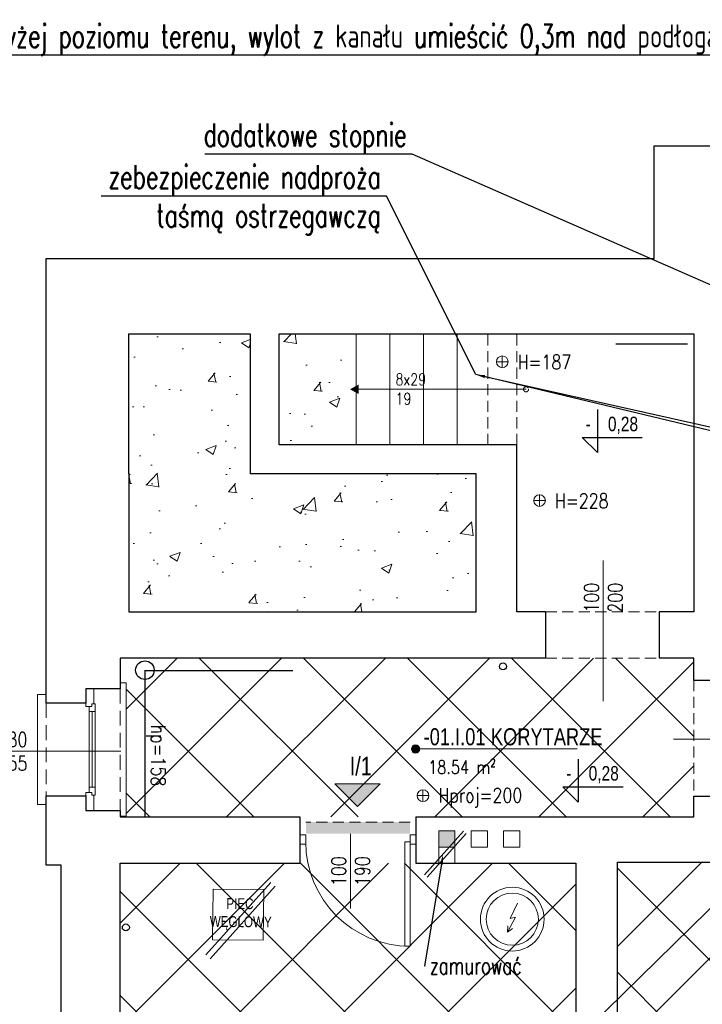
# Model space of a CAD drawing. Header units: millimetres. Extents: x 284606 to 628701, y -213781 to -93475.
# Tile 50 of 102: x 297550 to 298139, y -101785 to -100935. Entities that reach past the tile are written whole.
import ezdxf
from ezdxf import colors
from ezdxf.entities.mleader import LeaderData, LeaderLine
from ezdxf.enums import TextEntityAlignment as Align
from ezdxf.lldxf.tags import DXFTag
from ezdxf.math import Vec2, Vec3

# ---------------------------------------------------------------- set-up
doc = ezdxf.new("R2010")
doc.units = ezdxf.units.MM
doc.linetypes.add('HIDDEN', pattern=[9.525, 6.35, -3.175])
doc.layers.get('0').update_dxf_attribs({"lineweight": 0})
for name, color, linetype, lineweight in [('!STR_Elewacje 0.05', 8, 'Continuous', 5), ('!STR_Konstrukcja 0.20', 200, 'Continuous', 20), ('!STR_Konstrukcja 0.30', 64, 'Continuous', 30), ('!STR_Ocieplenie 0.05', 1, 'Continuous', 5), ('!STR_Opisy 0.09', 8, 'Continuous', 9), ('!STR_Przerywana 0.09', 8, 'HIDDEN', 9), ('!STR_Stolarka drzwiowa', 8, 'Continuous', 15), ('!STR_Stolarka okienna', 72, 'Continuous', 15)]:
    doc.layers.add(name, color=color, linetype=linetype, lineweight=lineweight)
for name, color, linetype, lineweight, true_color in [('!STR_Kreskowanie ścian', 7, 'Continuous', 5, 0xa6a6a6), ('!STR_opaski okien', 7, 'Continuous', 5, 0xf7e5df), ('!STR_Wentylacja', 7, 'Continuous', 15, 0x3399ff), ('EKO Wyposażenie', 7, 'Continuous', 5, 0x919191), ('IS_Powrót', 5, 'SOLID', 30, 0x0000ff)]:
    doc.layers.add(name, color=color, linetype=linetype, lineweight=lineweight, true_color=true_color)
doc.layers.add('AB1 - OPISY', color=7, linetype='Continuous')
doc.layers.add('I__KANALIZACJA_SAN', color=7, linetype='KAN_SAN', true_color=0x753b00)
doc.styles.add('1_50', font='txt', dxfattribs={"width": 0.8})
doc.styles.add('AB_Arial', font='NirmalaS.ttf')
doc.styles.add('EKO 1-10', font='romans.shx', dxfattribs={"width": 0.8, "height": 15})
doc.styles.add('EKO 1-5', font='romans.shx', dxfattribs={"width": 0.8, "height": 10})
doc.styles.add('j-romans', font='romans.shx', dxfattribs={"width": 0.7})
doc.styles.get("Standard").update_dxf_attribs({"font": 'calibri.ttf'})
doc.linetypes.add('KAN_SAN', pattern='A,20,-7,["KS",Standard,S=5,R=0,X=-5,Y=-2.5],-6', length=33)
tags = doc.linetypes.add('SOLID', pattern=[10, 10, 0]).pattern_tags.tags
tags[6:7] = [DXFTag(74, 4), DXFTag(75, 0), DXFTag(340, '0'), DXFTag(46, 0.0), DXFTag(50, 0.0), DXFTag(44, 0.0), DXFTag(45, 0.0)]
tags[4:5] = [DXFTag(74, 4), DXFTag(75, 0), DXFTag(340, '0'), DXFTag(46, 0.0), DXFTag(50, 0.0), DXFTag(44, 0.0), DXFTag(45, 0.0)]
pattern_1 = [(50, (10593.85, -844.5), (91.092334, -7.969543), [9.525, -104.775]), (355, (10593.85, -844.5), (-17.62171, 95.528423), [7.62, -83.820292]), (100.451445, (10601.44, -845.16), (73.470624, 87.558876), [8.095004, -89.045122]), (46.1842, (10593.85, -819.1), (135.53952, -21.021164), [14.2875, -157.1625]), (96.63556, (10605.15, -820.85), (118.702067, 123.71306), [12.14251, -133.567804]), (351.18415, (10593.85, -819.1), (118.70207, 123.71306), [11.429984, -125.729866]), (21, (10606.55, -825.45), (75.807196, -51.1326), [9.525, -104.775]), (326, (10606.55, -825.45), (30.901014, 92.093983), [7.62, -83.82]), (71.451445, (10612.87, -829.71), (106.70821, 40.961384), [8.095004, -89.04497]), (37.5, (10593.85, -844.5), (1.5443016, 42.2775194), [0, -82.804, 0, -85.09, 0, -84.1375]), (7.5, (10593.85, -844.5), (33.409831, 50.0902874), [0, -48.514, 0, -80.899, 0, -32.0675]), (327.5, (10565.53, -844.5), (67.7952976, -2.864372), [0, -31.75, 0, -99.06, 0, -131.445]), (317.5, (10552.83, -844.5), (74.064591, 12.713246), [0, -41.275, 0, -65.786, 0, -93.345])]

# ---------------------------------------------------------------- blocks, each defined once
blk = doc.blocks.new('*U120')
at = {"layer": '!STR_Opisy 0.09', "linetype": 'Continuous'}
blk.add_line((0, 32.11), (0, -89.22), dxfattribs=at)
at = {"layer": '!STR_Opisy 0.09', "ltscale": 0.7, "style": 'EKO 1-5', "width": 0.8}
blk.add_attdef('WYS', text='', height=12.5, rotation=270, dxfattribs=at).set_placement((-10.53, 0), align=Align.MIDDLE_CENTER)
at = {"layer": '!STR_Opisy 0.09', "linetype": 'Continuous', "style": 'EKO 1-5', "width": 0.8}
blk.add_attdef('SZER', text='', height=12.5, rotation=270, dxfattribs=at).set_placement((0, 0), align=Align.BOTTOM_CENTER)
blk.add_attdef('HP=', (50.53, -134.58), '', height=12.5, rotation=180, dxfattribs=at)
blk = doc.blocks.new('NR MIESZ')
h = blk.add_hatch(color=256)
h.dxf.hatch_style = 1
h.paths.add_polyline_path([(-24.5, -24.5), (0, 0), (24.5, -24.5)])
blk.add_lwpolyline([(-24.5, -24.5), (0, 0), (24.5, -24.5), (-24.5, -24.5)])
at = {"ltscale": 1.5, "style": 'AB_Arial', "width": 0.8}
for p in [(-33.2, -50.6), (-33.2, -83)]:
    blk.add_attdef('NR_POM.', p, '', height=20, rotation=0, dxfattribs=at)
blk = doc.blocks.new('*U339')
at = {"layer": '!STR_Opisy 0.09', "linetype": 'Continuous'}
blk.add_line((0, 32.11), (0, -89.22), dxfattribs=at)
at = {"layer": '!STR_Opisy 0.09', "ltscale": 0.7, "style": 'EKO 1-5', "width": 0.8}
blk.add_attdef('WYS', text='', height=12.5, rotation=270, dxfattribs=at).set_placement((-10.53, 0), align=Align.MIDDLE_CENTER)
at = {"layer": '!STR_Opisy 0.09', "linetype": 'Continuous', "style": 'EKO 1-5', "width": 0.8}
blk.add_attdef('SZER', text='', height=12.5, rotation=270, dxfattribs=at).set_placement((0, 0), align=Align.BOTTOM_CENTER)
blk.add_attdef('HP=', (22.69, -115.31), '', height=12.5, rotation=180, dxfattribs=at)
blk = doc.blocks.new('PIEC KAFLOWY')
at = {"layer": 'EKO Wyposażenie'}
blk.add_lwpolyline([(12.5, -14.8), (73.2, -14.8), (73.2, -75.5), (12.5, -75.5)], close=True, dxfattribs=at)
at = {"layer": 'EKO Wyposażenie', "insert": (33.9, -25.4), "char_height": 19.5, "attachment_point": 1, "style": '1_50'}
blk.add_mtext_dynamic_manual_height_columns('\\pi-5.3249;{\\H0.66667x;PIEC \\P\\pi-25.002;WĘGLOWY}', width=18.247, gutter_width=12.5, heights=[0], dxfattribs=at)
blk = doc.blocks.new('wysokosc2')
at = {"ltscale": 2}
for points in [[(-5.06, 0.04), (5.03, 0.04)], [(0, 5.1), (0, -5.1)]]:
    blk.add_lwpolyline(points, dxfattribs=at)
blk.add_circle((0, 0), 5.03, dxfattribs=at)
at = {"ltscale": 2, "style": 'EKO 1-5', "width": 0.8}
blk.add_attdef('WYS', (13.29, -6.01), '', height=12.5, dxfattribs=at)
blk = doc.blocks.new('*U330')
at = {"layer": '!STR_Opisy 0.09', "linetype": 'Continuous'}
blk.add_line((-51.51, 6.91), (-51.51, -57.31), dxfattribs=at)
at = {"layer": '!STR_Stolarka drzwiowa'}
for points in [[(-90, 6.2), (-95, 6.2), (-95, -1.8), (-90, -1.8)], [(0, 0), (0, -90), (-4.38, -90), (-4.38, 0)], [(5, 6.2), (0, 6.2), (0, -1.8), (5, -1.8)]]:
    blk.add_lwpolyline(points, close=True, dxfattribs=at)
blk.add_arc((0, 0), 90, 180, 270, dxfattribs=at)
at = {"layer": '!STR_Opisy 0.09', "linetype": 'Continuous', "style": 'EKO 1-10', "width": 0.8}
blk.add_attdef('SZER', text='', height=12.5, rotation=90, dxfattribs=at).set_placement((-51.51, -25.2), align=Align.BOTTOM_CENTER)
at = {"layer": '!STR_Opisy 0.09', "ltscale": 0.7, "style": 'EKO 1-10', "width": 0.8}
blk.add_attdef('WYS', text='', height=12.5, rotation=90, dxfattribs=at).set_placement((-40.99, -25.2), align=Align.MIDDLE_CENTER)
blk = doc.blocks.new('bojler2')
for p, q in [((3.54, -15.77), (-2.89, -29.13)), ((1.82, -28.1), (-5.12, -40.79)), ((-2.89, -29.13), (1.82, -28.1)), ((-5.12, -40.79), (-4.81, -35.54)), ((-5.12, -40.79), (-0.84, -37.72))]:
    blk.add_line(p, q)
for radius in [27.5, 22.5]:
    blk.add_circle((-1.11, -29.71), radius)
blk = doc.blocks.new('*U459')
at = {"ltscale": 0.3}
blk.add_hatch(color=256, dxfattribs=at).paths.add_polyline_path([(-0.91, 50, 1), (6.82, 50, 1)])
at = {"ltscale": 1.5}
blk.add_line((17.59, 50), (154.57, 50), dxfattribs=at)
at = {"ltscale": 0.3}
blk.add_lwpolyline([(17.59, 50), (2.95, 50)], dxfattribs=at)
blk.add_circle((2.95, 50), 3.86, dxfattribs=at)
at = {"ltscale": 1.5, "width": 0.8}
for tag, p, height, style in [('NR_POM.', (10.51, 53.45), 16, 'AB_Arial'), ('NAZWA_POMIESZCZENIA', (66.91, 53.45), 16, 'AB_Arial'), ('POSADZKA', (9.08, 4), 12.5, 'EKO 1-5')]:
    blk.add_attdef(tag, p, '', height=height, rotation=0, dxfattribs=dict(at, style=style))
at = {"ltscale": 1.5, "style": 'EKO 1-5', "width": 0.8}
blk.add_attdef('POWIERZCHNIA', text='', height=12.5, rotation=0, dxfattribs=at).set_placement((78.06, 22.91), align=Align.BOTTOM_RIGHT)

msp = doc.modelspace()

# ---------------------------------------------------------------- hatches: boundary and pattern name
at = {"layer": '!STR_Kreskowanie ścian', "ltscale": 1.5}
h = msp.add_hatch(dxfattribs=at)
h.set_pattern_fill('AR-CONC', color=8, scale=0.5)
h.set_pattern_definition(pattern_1)
h.paths.add_polyline_path([(297943.89, -101327.36), (297748.89, -101327.36), (297748.89, -101206.36), (297644.27, -101206.36), (297644.27, -101327.36), (297644.27, -101446.36), (297943.89, -101446.36)])
h.paths.add_polyline_path([(298928.23, -101095.36), (298817.23, -101095.36), (298682.23, -101095.36), (298682.23, -101203.36), (298817.23, -101203.36), (298817.23, -101413.36), (298928.23, -101413.36)])
h = msp.add_hatch(dxfattribs=at)
h.set_pattern_fill('AR-CONC', color=8, scale=0.5)
h.set_pattern_definition(pattern_1)
h.paths.add_polyline_path([(297844.45, -101206.36), (297773.89, -101206.36), (297773.89, -101302.36), (297815.45, -101302.36)])
h.paths.add_polyline_path([(298787.23, -101228.36), (298682.23, -101228.36), (298682.23, -101309.86), (298787.23, -101285.36)])
at = {"layer": '!STR_Ocieplenie 0.05', "lineweight": 5, "ltscale": 0.3}
h = msp.add_hatch(dxfattribs=at)
h.set_pattern_fill('ANSI37', color=8, scale=20)
h.paths.add_polyline_path([(298029.89, -101663.36), (297636.89, -101663.36), (297636.89, -102160.36), (297747.56, -102160.36), (297747.56, -102155.36), (297862.56, -102155.36), (297862.56, -102160.36), (298029.89, -102160.36)])
h.paths.add_polyline_path([(298453.89, -101662.36), (298065.89, -101662.36), (298065.89, -102166.36), (298124.04, -102166.36), (298124.04, -102161.36), (298239.04, -102161.36), (298239.04, -102166.36), (298281.62, -102166.36), (298281.62, -102161.36), (298396.62, -102161.36), (298396.62, -102166.36), (298453.89, -102166.36)])
h.paths.add_polyline_path([(298943.89, -101658.36), (298493.89, -101658.36), (298493.89, -102179.36), (298634.16, -102179.36), (298634.16, -102174.36), (298749.16, -102174.36), (298749.16, -102179.36), (298792.75, -102179.36), (298792.75, -102174.36), (298907.75, -102174.36), (298907.75, -102179.36), (298943.89, -102179.36)])
h.paths.add_polyline_path([(299439.09, -101658.36), (299258.23, -101658.36), (298991.23, -101658.36), (298991.23, -102160.36), (299213.91, -102160.36), (299213.91, -102155.36), (299328.91, -102155.36), (299328.91, -102160.36), (299439.09, -102160.36), (299439.09, -101966.86), (299434.23, -101966.86), (299434.23, -101851.86), (299439.09, -101851.86)])
h.paths.add_polyline_path([(299434.23, -101225.05), (299439.23, -101225.05), (299439.23, -101108.36), (299301.1, -101108.36), (299301.1, -101113.36), (299186.1, -101113.36), (299186.1, -101108.36), (298969.23, -101108.36), (298969.23, -101469.36), (299289.23, -101469.36), (299289.23, -101617.36), (299439.23, -101617.36), (299439.23, -101469.36), (299439.23, -101340.05), (299434.23, -101340.05)])
h.paths.add_polyline_path([(299258.23, -101499.36), (298970.23, -101499.36), (298970.23, -101506.36), (298970.23, -101606.36), (298970.23, -101617.36), (299258.23, -101617.36)], flags=17)
h.paths.add_polyline_path([(298643.89, -101095.36), (298586.11, -101095.36), (298586.11, -101100.36), (298471.11, -101100.36), (298471.11, -101095.36), (298420.11, -101095.36), (298420.11, -101100.36), (298305.11, -101100.36), (298305.11, -101095.36), (298172.89, -101095.36), (298172.89, -101479.36), (298327.89, -101479.36), (298327.89, -101609.36), (298643.89, -101609.36)])
h.paths.add_polyline_path([(298316.89, -101486.36), (298172.89, -101486.36), (298172.89, -101505.36), (298172.89, -101608.04), (298172.89, -101623.36), (298316.89, -101623.36)])
h.paths.add_polyline_path([(298131.89, -101505.36), (298131.89, -101486.36), (298101.89, -101486.36), (298003.89, -101486.36), (297636.89, -101486.36), (297636.89, -101507.79), (297641.89, -101507.79), (297641.89, -101623.36), (298131.89, -101623.36), (298131.89, -101605.36)])
at = {"layer": '!STR_opaski okien', "ltscale": 1.5}
h = msp.add_hatch(color=8, dxfattribs=at)
h.dxf.hatch_style = 1
h.paths.add_polyline_path([(297807.02, -101627.78), (297796.97, -101627.78), (297804.36, -101637.78), (297814.42, -101637.78)])
h.paths.add_polyline_path([(297827.12, -101627.78), (297817.07, -101627.78), (297824.47, -101637.78), (297834.52, -101637.78)])
h.paths.add_polyline_path([(297847.23, -101627.78), (297837.17, -101627.78), (297844.57, -101637.78), (297854.63, -101637.78)])
h.paths.add_polyline_path([(297867.33, -101627.78), (297857.28, -101627.78), (297864.68, -101637.78), (297874.73, -101637.78)])
h.paths.add_polyline_path([(297886.97, -101637.78), (297886.97, -101627.78), (297877.38, -101627.78), (297884.78, -101637.78)])
h = msp.add_hatch(color=8, dxfattribs=at)
h.dxf.hatch_style = 1
h.paths.add_polyline_path([(297796.97, -101627.78), (297796.97, -101637.78), (297804.36, -101637.78)])
h.paths.add_polyline_path([(297817.07, -101627.78), (297807.02, -101627.78), (297814.42, -101637.78), (297824.47, -101637.78)])
h.paths.add_polyline_path([(297837.17, -101627.78), (297827.12, -101627.78), (297834.52, -101637.78), (297844.57, -101637.78)])
h.paths.add_polyline_path([(297857.28, -101627.78), (297847.23, -101627.78), (297854.63, -101637.78), (297864.68, -101637.78)])
h.paths.add_polyline_path([(297877.38, -101627.78), (297867.33, -101627.78), (297874.73, -101637.78), (297884.78, -101637.78)])
at = {"layer": '!STR_Opisy 0.09', "linetype": 'Continuous'}
h = msp.add_hatch(color=8, dxfattribs=at)
h.dxf.hatch_style = 1
h.paths.add_polyline_path([(297842.68, -101258.53), (297835.06, -101254.36), (297842.68, -101254.36)])
h.paths.add_polyline_path([(297842.68, -101254.36), (297835.06, -101254.36), (297842.68, -101250.18)])
at = {"layer": '!STR_Wentylacja', "ltscale": 1.5}
h = msp.add_hatch(color=8, dxfattribs=at)
h.dxf.hatch_style = 1
h.paths.add_polyline_path([(297925.64, -101635.38), (297911.64, -101635.38), (297911.64, -101649.38), (297925.64, -101649.38)])

# ---------------------------------------------------------------- linework, layer by layer
at = {"layer": '!STR_Konstrukcja 0.20', "color": 8, "ltscale": 1.5}
for p, q in [((297840.45, -101206.36), (297840.45, -101302.36)), ((297869.45, -101206.36), (297869.45, -101302.36)), ((297898.45, -101206.36), (297898.45, -101302.36)), ((297927.45, -101206.36), (297927.45, -101302.36))]:
    msp.add_line(p, q, dxfattribs=at)
at = {"layer": '!STR_Konstrukcja 0.20', "color": 8, "linetype": 'Continuous', "lineweight": 15}
for points in [[(297636.89, -101512.79), (297636.89, -101507.79), (297641.89, -101507.79), (297641.89, -101622.79), (297636.89, -101622.79), (297636.89, -101617.79)], [(297572.89, -101525.29), (297572.89, -101517.79), (297565.39, -101517.79), (297565.39, -101612.79), (297572.89, -101612.79), (297572.89, -101605.29)]]:
    msp.add_lwpolyline(points, dxfattribs=at)
at = {"layer": '!STR_Konstrukcja 0.30', "color": 8, "ltscale": 1.5}
for p, q in [((298003.89, -101446.36), (298003.89, -101486.36)), ((298101.89, -101446.36), (298101.89, -101486.36)), ((298131.89, -101505.36), (298172.89, -101505.36)), ((298131.89, -101605.36), (298172.89, -101605.36)), ((297791.89, -101623.36), (297791.89, -101663.36)), ((297891.89, -101623.36), (297891.89, -101663.36))]:
    msp.add_line(p, q, dxfattribs=at)
for points in [[(297572.89, -101525.29), (297572.89, -101141.36), (298097.45, -101141.36), (298097.45, -101044.36), (298322.61, -101044.36)], [(297644.27, -101327.36), (297644.27, -101206.36), (297748.89, -101206.36), (297748.89, -101327.36)], [(297978.89, -101302.36), (297773.89, -101302.36), (297773.89, -101206.36), (298131.89, -101206.36), (298131.89, -101302.36)], [(297978.89, -101206.36), (298131.89, -101206.36), (298131.89, -101446.36), (298101.89, -101446.36)], [(298003.89, -101446.36), (297978.89, -101446.36), (297978.89, -101302.36)], [(297644.27, -101327.36), (297644.27, -101446.36), (297943.89, -101446.36), (297943.89, -101327.36), (297748.89, -101327.36)], [(298003.89, -101486.36), (297636.89, -101486.36), (297636.89, -101512.79)], [(298131.89, -101505.36), (298131.89, -101486.36), (298101.89, -101486.36)], [(297765.06, -102211.36), (297585.89, -102211.36), (297585.89, -101665.01), (297572.89, -101665.01), (297572.89, -101605.29)], [(297891.89, -101623.36), (298131.89, -101623.36), (298131.89, -101605.36)], [(297636.89, -101617.79), (297636.89, -101623.36), (297791.89, -101623.36)], [(297752.56, -102160.36), (297636.89, -102160.36), (297636.89, -101663.36), (297791.89, -101663.36)], [(297891.89, -101663.36), (298029.89, -101663.36), (298029.89, -102160.36), (297857.56, -102160.36)], [(298129.04, -102166.36), (298065.89, -102166.36), (298065.89, -101662.36), (298189.17, -101662.36)]]:
    msp.add_lwpolyline(points, dxfattribs=at)
at = {"layer": '!STR_Konstrukcja 0.30', "color": 8, "ltscale": 2}
for points in [[(297636.89, -101512.79), (297607.08, -101512.79), (297607.08, -101525.29), (297572.89, -101525.29)], [(297572.89, -101605.29), (297607.08, -101605.29), (297607.08, -101617.79), (297636.89, -101617.79)]]:
    msp.add_lwpolyline(points, dxfattribs=at)
at = {"layer": '!STR_Ocieplenie 0.05', "color": 8, "ltscale": 1.5}
for points in [[(297899.38, -101673.29), (297933.03, -101635.72)], [(297901.62, -101675.29), (297935.27, -101637.73)], [(297710.71, -101742.49), (297766.8, -101679.88)], [(297714.43, -101745.83), (297770.52, -101683.21)]]:
    msp.add_lwpolyline(points, dxfattribs=at)
at = {"layer": '!STR_Opisy 0.09', "color": 8, "linetype": 'Continuous'}
msp.add_lwpolyline([(297837.06, -101254.36), (297986.97, -101254.36)], dxfattribs=at)
at = {"layer": '!STR_Opisy 0.09', "color": 8, "linetype": 'HIDDEN', "ltscale": 2}
msp.add_circle((297986.97, -101254.36), 2.17, dxfattribs=at)
at = {"layer": '!STR_Przerywana 0.09', "color": 8, "ltscale": 1.5}
for p, q in [((297953.89, -101302.36), (297953.89, -101206.36)), ((297978.89, -101302.36), (297978.89, -101206.36)), ((298003.89, -101446.36), (298101.89, -101446.36)), ((298003.89, -101486.36), (298101.89, -101486.36)), ((298131.89, -101505.36), (298131.89, -101605.36)), ((297886.97, -101627.78), (297796.97, -101627.78))]:
    msp.add_line(p, q, dxfattribs=at)
at = {"layer": '!STR_Przerywana 0.09', "color": 8, "ltscale": 2}
for points in [[(297636.89, -101512.79), (297636.89, -101617.79)], [(297572.89, -101525.29), (297572.89, -101605.29)]]:
    msp.add_lwpolyline(points, dxfattribs=at)
at = {"layer": '!STR_Stolarka okienna', "color": 8, "ltscale": 0.3}
for points in [[(297614.12, -101512.79), (297607.08, -101512.79), (297607.08, -101528.19), (297612.22, -101528.19), (297612.22, -101525.69), (297614.12, -101525.69), (297614.12, -101512.79)], [(297615.2, -101604.73), (297612.22, -101604.73), (297612.22, -101602.23), (297610.06, -101602.23), (297610.06, -101528.19), (297612.22, -101528.19), (297612.22, -101525.69), (297615.2, -101525.69), (297615.2, -101604.73)], [(297610.06, -101532.3), (297615.2, -101532.3)], [(297612.63, -101597.8), (297612.63, -101532.3)], [(297614.12, -101617.79), (297607.08, -101617.79), (297607.08, -101602.23), (297612.22, -101602.23), (297612.22, -101604.73), (297614.12, -101604.73), (297614.12, -101617.79)], [(297615.2, -101597.8), (297610.06, -101597.8)]]:
    msp.add_lwpolyline(points, dxfattribs=at)
at = {"layer": '!STR_Wentylacja', "color": 8, "ltscale": 1.5}
for p, q in [((297911.64, -101649.38), (297911.64, -101663.36)), ((297925.64, -101649.38), (297925.64, -101663.36))]:
    msp.add_line(p, q, dxfattribs=at)
for points in [[(297911.64, -101635.38), (297911.64, -101649.38), (297925.64, -101649.38), (297925.64, -101635.38)], [(297939.64, -101635.38), (297939.64, -101649.38), (297953.64, -101649.38), (297953.64, -101635.38)], [(297967.64, -101635.38), (297967.64, -101649.38), (297981.64, -101649.38), (297981.64, -101635.38)]]:
    msp.add_lwpolyline(points, close=True, dxfattribs=at)
at = {"layer": 'AB1 - OPISY', "color": 8}
for p, q in [((298048.57, -101271.92), (298048.56, -101309.03)), ((298035.44, -101295.91), (298087.28, -101295.93)), ((298035.44, -101295.91), (298048.56, -101309.03)), ((298031.96, -101573.4), (298031.95, -101610.52)), ((298018.83, -101597.4), (298070.67, -101597.41)), ((298018.83, -101597.4), (298031.95, -101610.52))]:
    msp.add_line(p, q, dxfattribs=at)
at = {"layer": 'I__KANALIZACJA_SAN', "color": 8, "lineweight": 30}
for p, q in [((298064.59, -101215.12), (298126.17, -101215.12)), ((297658.1, -101496.74), (297658.1, -101623.36)), ((297658.32, -101496.99), (297785.88, -101496.99))]:
    msp.add_line(p, q, dxfattribs=at)
msp.add_circle((297658.1, -101496.74), 8.01, dxfattribs=at)
at = {"layer": 'IS_Powrót', "color": 8, "linetype": 'ByBlock'}
for centre in [(297967.14, -101493.48), (297641.67, -101718.77)]:
    msp.add_circle(centre, 3, dxfattribs=at)

# ---------------------------------------------------------------- block references
at = {"layer": '!STR_Konstrukcja 0.30', "color": 8, "ltscale": 1.5}
ref = msp.add_blockref('*U120', (298053.49, -101434.23), dxfattribs=dict(at, xscale=-1))
ref.add_attrib('SZER', '100', dxfattribs={"layer": '!STR_Opisy 0.09', "linetype": 'Continuous', "height": 12.5, "rotation": 90, "style": 'EKO 1-5', "width": 0.8}).set_placement((298053.49, -101434.23), align=Align.BOTTOM_CENTER)
ref.add_attrib('WYS', '200', dxfattribs={"layer": '!STR_Opisy 0.09', "ltscale": 0.7, "height": 12.5, "rotation": 90, "style": 'EKO 1-5', "width": 0.8}).set_placement((298064.02, -101434.23), align=Align.MIDDLE_CENTER)
at = {"layer": '!STR_Konstrukcja 0.30', "color": 8, "ltscale": 1.5, "rotation": 89.99999999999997}
msp.add_blockref('*U339', (297548.14, -101566.62), dxfattribs=at).add_auto_attribs({'SZER': '80', 'WYS': '55', 'HP=': 'hp=158'})
at = {"layer": '!STR_Konstrukcja 0.30', "color": 8, "ltscale": 1.5}
ref = msp.add_blockref('*U120', (298203.4, -101556.15), dxfattribs=dict(at, xscale=-1, rotation=270))
ref.add_attrib('SZER', '100', dxfattribs={"layer": '!STR_Opisy 0.09', "linetype": 'Continuous', "height": 12.5, "style": 'EKO 1-5', "width": 0.8}).set_placement((298203.4, -101556.15), align=Align.BOTTOM_CENTER)
ref.add_attrib('WYS', '200', dxfattribs={"layer": '!STR_Opisy 0.09', "ltscale": 0.7, "height": 12.5, "style": 'EKO 1-5', "width": 0.8}).set_placement((298203.4, -101566.68), align=Align.MIDDLE_CENTER)
at = {"layer": '!STR_Konstrukcja 0.30', "color": 8, "ltscale": 1.5, "xscale": 0.7200000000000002, "yscale": 0.7200000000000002, "zscale": 0.7200000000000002, "rotation": 359.4112002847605}
for p in [(297708.09, -101674.92), (298387.21, -101716.78)]:
    msp.add_blockref('PIEC KAFLOWY', p, dxfattribs=at)
at = {"layer": '!STR_Opisy 0.09', "color": 8}
ref = msp.add_blockref('wysokosc2', (297966.47, -101230.6), dxfattribs=dict(at, xscale=-1, rotation=180))
ref.add_attrib('WYS', 'H=187', (297979.77, -101237.1), dxfattribs={"layer": '0', "ltscale": 2, "height": 12.5, "style": 'EKO 1-5', "width": 0.8})
ref = msp.add_blockref('wysokosc2', (297998.59, -101350.33), dxfattribs=dict(at, xscale=-1, rotation=180))
ref.add_attrib('WYS', 'H=228', (298011.88, -101356.82), dxfattribs={"layer": '0', "ltscale": 2, "height": 12.5, "style": 'EKO 1-5', "width": 0.8})
ref = msp.add_blockref('*U459', (297888.94, -101610.73), dxfattribs=dict(at, xscale=0.9199999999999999, yscale=0.9199999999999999, zscale=0.9199999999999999))
ref.add_attrib('NAZWA_POM', 'KORYTARZE', (297956.69, -101561.56), dxfattribs={"layer": '0', "ltscale": 1.5, "height": 14.72, "rotation": 0, "style": 'AB_Arial', "width": 0.8})
ref.add_attrib('NUMER_POM', '-01.I.01', (297898.61, -101561.56), dxfattribs={"layer": '0', "ltscale": 1.5, "height": 14.72, "rotation": 0, "style": 'AB_Arial', "width": 0.8})
ref.add_attrib('R-SURF', '18.54 m²', dxfattribs={"layer": '0', "ltscale": 1.5, "height": 11.5, "rotation": 0, "style": 'EKO 1-5', "width": 0.8}).set_placement((297960.76, -101589.66), align=Align.BOTTOM_RIGHT)
ref = msp.add_blockref('NR MIESZ', (297841.53, -101614.37), dxfattribs=dict(at, xscale=-0.8, yscale=0.8, zscale=0.8, rotation=180))
ref.add_attrib('NR_POM.', 'I/1', (297834.85, -101587.52), dxfattribs={"layer": '0', "ltscale": 1.5, "height": 16, "rotation": 360, "style": 'AB_Arial', "width": 0.8})
msp.add_blockref('wysokosc2', (297898.03, -101605.01), dxfattribs=at).add_auto_attribs({'WYS': 'Hproj=200'})
at = {"layer": '!STR_Stolarka drzwiowa', "color": 8, "ltscale": 0.3}
msp.add_blockref('*U330', (297886.89, -101644.98), dxfattribs=at).add_auto_attribs({'WYS': '190', 'SZER': '100'})
at = {"layer": 'EKO Wyposażenie', "color": 8}
msp.add_blockref('bojler2', (297976.19, -101681.9), dxfattribs=at)

# ---------------------------------------------------------------- texts
at = {"layer": '!STR_Opisy 0.09', "color": 8, "ltscale": 2, "insert": (297874.35, -101267.53), "char_height": 10, "attachment_point": 7, "style": 'EKO 1-5'}
msp.add_mtext_dynamic_manual_height_columns('8x29\\P19', width=22.0328, gutter_width=12.5, heights=[0], dxfattribs=at)
at = {"layer": '!STR_Opisy 0.09', "color": 8, "char_height": 12.5, "attachment_point": 1, "style": '1_50'}
for insert in [(298038.29, -101277.99), (298021.68, -101579.47)]:
    msp.add_mtext_dynamic_manual_height_columns('-    0,28', width=94.7183, gutter_width=12.5, heights=[0], dxfattribs=dict(at, insert=insert))

# ---------------------------------------------------------------- leaders
at = {"layer": '!STR_Elewacje 0.05', "color": 8, "ltscale": 0.3}
ml = msp.add_multileader_mtext('Standard', dxfattribs=at)
ml.set_content('zamurować', color=8, style='j-romans')
ml.set_leader_properties()
ml.build(insert=Vec2(0, 0))
ml.multileader.update_dxf_attribs({"text_right_attachment_type": 6, "dogleg_length": 0.36, "arrow_head_size": 8, "scale": 2})
ctx = ml.context
ctx.base_point, ctx.scale, ctx.char_height, ctx.arrow_head_size, ctx.landing_gap_size, ctx.plane_origin = Vec3(297900.04, -101751.76), 2, 15, 8, 4, Vec3(297858.38, -98897.38)
ctx.right_attachment = 6
notes = []
notes.append((ctx, [(0, (1, 1, 0), (297899.32, -101751.76), (1, 0), 0.72, [(0, [(297915.27, -101656.37)], 0, [])])]))
ctx.mtext.insert, ctx.mtext.flow_direction = Vec3(297904.04, -101744.26), 5
at = {"layer": '!STR_Opisy 0.09', "color": 8, "ltscale": 0.3}
ml = msp.add_multileader_mtext('Standard', dxfattribs=at)
ml.set_content('wlot do kanału usytuować na wysokości 2,0m powyżej poziomu terenu, wylot z kanału umieścić 0,3m nad podłogą', color=8, style='j-romans')
ml.set_leader_properties()
ml.build(insert=Vec2(0, 0))
ml.multileader.update_dxf_attribs({"text_right_attachment_type": 6, "dogleg_length": 0.36, "arrow_head_size": 8, "scale": 2})
ctx = ml.context
ctx.base_point, ctx.scale, ctx.char_height, ctx.arrow_head_size, ctx.landing_gap_size, ctx.plane_origin = Vec3(297483.29, -100952.75), 2, 20, 8, 4, Vec3(298225.63, -100941.14)
ctx.right_attachment, ctx.text_align_type = 6, 2
notes.append((ctx, [(1, (1, 1, 0), (298157.67, -100966.08), (-1, 0), 0.72, [(0, [(298226.52, -101031.24)], 0, [])])]))
ctx.mtext.insert, ctx.mtext.width, ctx.mtext.alignment, ctx.mtext.flow_direction = Vec3(298152.95, -100939.42), 696.8261, 3, 5
ml = msp.add_multileader_mtext('Standard', dxfattribs=at)
ml.set_content('dodatkowe stopnie', color=8, style='j-romans')
ml.set_leader_properties()
ml.build(insert=Vec2(0, 0))
ml.multileader.update_dxf_attribs({"text_right_attachment_type": 6, "dogleg_length": 0.36, "arrow_head_size": 8, "scale": 2})
ctx = ml.context
ctx.base_point, ctx.scale, ctx.char_height, ctx.arrow_head_size, ctx.landing_gap_size, ctx.plane_origin = Vec3(297685.97, -101038.22), 2, 20, 8, 4, Vec3(343738, -106354.05)
ctx.right_attachment, ctx.text_align_type = 6, 2
notes.append((ctx, [(1, (1, 1, 0), (297888.69, -101051.56), (-1, 0), 0.72, [(1, [(297943.61, -101241.65), (298720.38, -101415.41)], 0, [])])]))
ctx.mtext.insert, ctx.mtext.width, ctx.mtext.alignment, ctx.mtext.flow_direction = Vec3(297883.97, -101024.89), 616.0275, 3, 5
ml = msp.add_multileader_mtext('Standard', dxfattribs=at)
ml.set_content('zebezpieczenie nadproża \\Ptaśmą ostrzegawczą', color=8, style='j-romans')
ml.set_leader_properties()
ml.build(insert=Vec2(0, 0))
ml.multileader.update_dxf_attribs({"text_right_attachment_type": 6, "dogleg_length": 0.36, "arrow_head_size": 8, "scale": 2})
ctx = ml.context
ctx.base_point, ctx.scale, ctx.char_height, ctx.arrow_head_size, ctx.landing_gap_size, ctx.plane_origin = Vec3(297597.78, -101074.36), 2, 20, 8, 4, Vec3(344863.49, -107074.16)
ctx.right_attachment, ctx.text_align_type = 6, 2
notes.append((ctx, [(1, (1, 1, 0), (297866.5, -101087.7), (-1, 0), 0.72, [(1, [(298701.2, -101422.86), (297943.61, -101241.65)], 0, [])])]))
ctx.mtext.insert, ctx.mtext.width, ctx.mtext.alignment, ctx.mtext.flow_direction = Vec3(297861.78, -101061.03), 616.0275, 3, 5
ml = msp.add_multileader_mtext('Standard', dxfattribs=at)
ml.set_content('zebezpieczenie stopnia \\Ptaśmą ostrzegawczą', color=8, style='j-romans')
ml.set_leader_properties()
ml.build(insert=Vec2(0, 0))
ml.multileader.update_dxf_attribs({"text_right_attachment_type": 6, "dogleg_length": 0.36, "arrow_head_size": 8, "scale": 2})
ctx = ml.context
ctx.base_point, ctx.scale, ctx.char_height, ctx.arrow_head_size, ctx.landing_gap_size, ctx.plane_origin = Vec3(297705.77, -101877.18), 2, 20, 8, 4, Vec3(344863.49, -106943.06)
ctx.right_attachment, ctx.text_align_type = 6, 2
notes.append((ctx, [(1, (1, 1, 0), (297953.82, -101890.52), (-1, 0), 0.72, [(1, [(298172.89, -101550.56), (298211.62, -101637.78)], 0, [])])]))
ctx.mtext.insert, ctx.mtext.width, ctx.mtext.alignment, ctx.mtext.flow_direction = Vec3(297949.1, -101863.85), 616.0275, 3, 5
for ctx, leaders in notes:
    for number, flags, end, landing, length, lines in leaders:
        leader = LeaderData()
        leader.index, (leader.has_last_leader_line, leader.has_dogleg_vector, leader.attachment_direction) = number, flags
        leader.last_leader_point, leader.dogleg_vector, leader.dogleg_length = Vec3(end), Vec3(landing), length
        for number, points, colour, breaks in lines:
            line = LeaderLine()
            line.index, line.vertices, line.color, line.breaks = number, Vec3.list(points), colors.encode_raw_color(colour), breaks
            leader.lines.append(line)
        ctx.leaders.append(leader)

doc.saveas('drawing.dxf')
